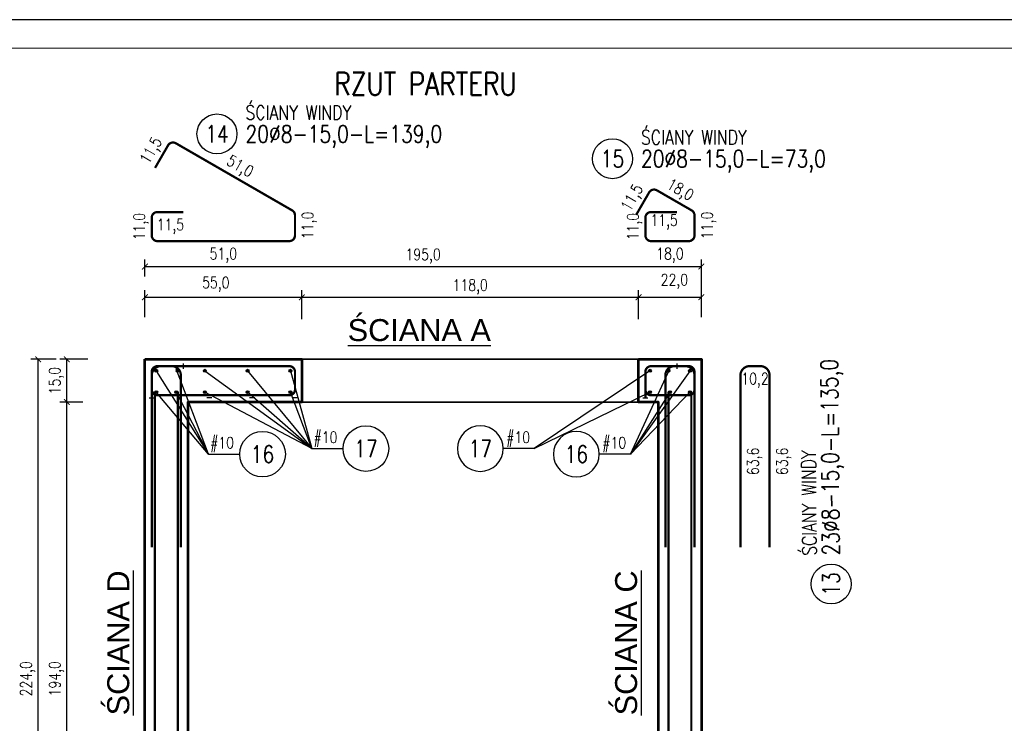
# Model space of a CAD drawing. Header units: millimetres. Extents: x 49320 to 60117, y -4209 to 20568.
# Tile 165 of 252: x 55992 to 56337, y 953 to 1199. Entities that reach past the tile are written whole.
import ezdxf
from ezdxf.enums import TextEntityAlignment as Align

# ---------------------------------------------------------------- set-up
doc = ezdxf.new("R2010")
doc.units = ezdxf.units.MM
for name, pattern in [('_DASH', [10, 8, -2]), ('ACAD_ISO02W100', [15, 12, -3]), ('CONTINOUS', [0])]:
    doc.linetypes.add(name, pattern=pattern)
doc.layers.add('_AA ściany proj.', color=7, linetype='CONTINOUS', lineweight=53, true_color=0x0037db)
doc.layers.add('_mt_naproża i podciągi', color=7, linetype='ACAD_ISO02W100', lineweight=35, true_color=0xdf3081)
for name, color, linetype in [('_mt_wymiary konstr', 3, 'Continuous'), ('e-cad_cienkie', 1, 'Continuous'), ('e-cad_opisy', 7, 'Continuous'), ('e-cad_prety_przekroj', 4, 'Continuous'), ('e-cad_prety_widok', 3, 'Continuous'), ('e-cad_strzemiona', 3, 'Continuous'), ('e-cad_wymiary', 1, 'Continuous'), ('RAMKA', 3, 'Continuous')]:
    doc.layers.add(name, color=color, linetype=linetype)
doc.layers.add('e-cad_rzutnie', color=61, linetype='Continuous', plot=False)
doc.layers.add('M_Ramki do druku', color=7, linetype='Continuous', lineweight=25)
doc.layers.add('M_Ramki rysunków', color=2, linetype='Continuous', lineweight=25)
doc.styles.add('ARIAL_CE', font='txt', dxfattribs={"height": 12})
doc.styles.add('e-cad_1', font='simplex.shx', dxfattribs={"width": 0.8})
doc.styles.add('MCAD_TS', font='GENISO.SHX', dxfattribs={"width": 0.8})
doc.dimstyles.new('e-cad_1_20_[cm]', dxfattribs={"dimtxt": 0.18, "dimasz": 0.18, "dimexe": 0.18, "dimexo": 0.0625, "dimgap": 0.09, "dimtad": 0, "dimtih": 1, "dimtoh": 1, "dimdec": 4, "dimzin": 0, "dimdsep": 46, "dimtxsty": 'Standard', "dimcen": 0.09, "dimadec": 0, "dimazin": 0, "dimtfac": 1, "dimtdec": 4, "dimtofl": 0, "dimtmove": 0, "dimatfit": 3, "dimfxl": 1, "dimtolj": 1, "dimtzin": 0, "dimarcsym": 0})
doc.dimstyles.new('e-cad_1_20_[mm]', dxfattribs={"dimtxt": 0.18, "dimasz": 0.18, "dimexe": 0.18, "dimexo": 0.0625, "dimgap": 0.09, "dimtad": 0, "dimtih": 1, "dimtoh": 1, "dimdec": 4, "dimzin": 0, "dimdsep": 46, "dimtxsty": 'Standard', "dimcen": 0.09, "dimadec": 0, "dimazin": 0, "dimtfac": 1, "dimtdec": 4, "dimtofl": 0, "dimtmove": 0, "dimatfit": 3, "dimfxl": 1, "dimtolj": 1, "dimtzin": 0, "dimarcsym": 0})

# ---------------------------------------------------------------- blocks, each defined once
blk = doc.blocks.new('_ArchTick')
at = {"color": 0, "linetype": 'ByBlock', "const_width": 0.15}
blk.add_lwpolyline([(-0.5, -0.5), (0.5, 0.5)], dxfattribs=at)
blk = doc.blocks.new('*D1425')
at = {"layer": '_mt_wymiary konstr', "lineweight": -2, "ltscale": 0.08}
for p, q in [((56035.38, 1094.98), (56035.38, 1104.49)), ((56090.38, 1094.32), (56090.38, 1104.49)), ((56035.38, 1101.99), (56090.38, 1101.99))]:
    blk.add_line(p, q, dxfattribs=at)
at = {"layer": 'Defpoints', "color": 0}
for p in [(56090.38, 1101.99), (56035.38, 1093.73), (56090.38, 1093.07)]:
    blk.add_point(p, dxfattribs=at)
at = {"layer": '_mt_wymiary konstr', "linetype": 'ByBlock', "lineweight": -2, "xscale": 2, "yscale": 2, "zscale": 2, "rotation": 180}
blk.add_blockref('_ArchTick', (56035.38, 1101.99), dxfattribs=at)
at = {"layer": '_mt_wymiary konstr', "linetype": 'ByBlock', "lineweight": -2, "xscale": 2, "yscale": 2, "zscale": 2}
blk.add_blockref('_ArchTick', (56090.38, 1101.99), dxfattribs=at)
at = {"layer": '_mt_wymiary konstr', "color": 7, "insert": (56060.25, 1106.53), "char_height": 4, "attachment_point": 5, "style": 'e-cad_1'}
blk.add_mtext('55,0', dxfattribs=at)
blk = doc.blocks.new('*D1426')
at = {"layer": '_mt_wymiary konstr', "lineweight": -2, "ltscale": 0.08}
for p, q in [((56090.38, 1094.32), (56090.38, 1104.49)), ((56208.38, 1094.32), (56208.38, 1104.49)), ((56090.38, 1101.99), (56208.38, 1101.99))]:
    blk.add_line(p, q, dxfattribs=at)
at = {"layer": 'Defpoints', "color": 0}
for p in [(56208.38, 1101.99), (56090.38, 1093.07), (56208.38, 1093.07)]:
    blk.add_point(p, dxfattribs=at)
at = {"layer": '_mt_wymiary konstr', "linetype": 'ByBlock', "lineweight": -2, "xscale": 2, "yscale": 2, "zscale": 2, "rotation": 180}
blk.add_blockref('_ArchTick', (56090.38, 1101.99), dxfattribs=at)
at = {"layer": '_mt_wymiary konstr', "linetype": 'ByBlock', "lineweight": -2, "xscale": 2, "yscale": 2, "zscale": 2}
blk.add_blockref('_ArchTick', (56208.38, 1101.99), dxfattribs=at)
at = {"layer": '_mt_wymiary konstr', "color": 7, "insert": (56149.38, 1105.62), "char_height": 4, "attachment_point": 5, "style": 'e-cad_1'}
blk.add_mtext('118,0', dxfattribs=at)
blk = doc.blocks.new('*D1427')
at = {"layer": '_mt_wymiary konstr', "lineweight": -2, "ltscale": 0.08}
for p, q in [((56208.38, 1094.32), (56208.38, 1104.49)), ((56230.38, 1095.04), (56230.38, 1104.49)), ((56208.38, 1101.99), (56230.38, 1101.99))]:
    blk.add_line(p, q, dxfattribs=at)
at = {"layer": 'Defpoints', "color": 0}
for p in [(56230.38, 1101.99), (56208.38, 1093.07), (56230.38, 1093.79)]:
    blk.add_point(p, dxfattribs=at)
at = {"layer": '_mt_wymiary konstr', "linetype": 'ByBlock', "lineweight": -2, "xscale": 2, "yscale": 2, "zscale": 2, "rotation": 180}
blk.add_blockref('_ArchTick', (56208.38, 1101.99), dxfattribs=at)
at = {"layer": '_mt_wymiary konstr', "linetype": 'ByBlock', "lineweight": -2, "xscale": 2, "yscale": 2, "zscale": 2}
blk.add_blockref('_ArchTick', (56230.38, 1101.99), dxfattribs=at)
at = {"layer": '_mt_wymiary konstr', "color": 7, "insert": (56220.94, 1107.5), "char_height": 4, "attachment_point": 5, "style": 'e-cad_1'}
blk.add_mtext('22,0', dxfattribs=at)
blk = doc.blocks.new('*D1429')
at = {"layer": '_mt_wymiary konstr', "lineweight": -2, "ltscale": 0.08}
for p, q in [((56013.62, 1065.23), (56005.53, 1065.23)), ((56008.03, 871.23), (56008.03, 1065.23)), ((56015.9, 871.23), (56005.53, 871.23))]:
    blk.add_line(p, q, dxfattribs=at)
at = {"layer": 'Defpoints', "color": 0}
for p in [(56008.03, 1065.23), (56014.87, 1065.23), (56017.15, 871.23)]:
    blk.add_point(p, dxfattribs=at)
at = {"layer": '_mt_wymiary konstr', "linetype": 'ByBlock', "lineweight": -2, "xscale": 2, "yscale": 2, "zscale": 2}
for p, rotation in [((56008.03, 1065.23), 90), ((56008.03, 871.23), 270)]:
    blk.add_blockref('_ArchTick', p, dxfattribs=dict(at, rotation=rotation))
at = {"layer": '_mt_wymiary konstr', "color": 7, "insert": (56004.4, 968.23), "char_height": 4, "attachment_point": 5, "rotation": 90, "style": 'e-cad_1'}
blk.add_mtext('194,0', dxfattribs=at)
blk = doc.blocks.new('*D1430')
at = {"layer": '_mt_wymiary konstr', "lineweight": -2, "ltscale": 0.08}
for p, q in [((56004.28, 1080.23), (55995.46, 1080.23)), ((55997.96, 856.23), (55997.96, 1080.23)), ((56004.82, 856.23), (55995.46, 856.23))]:
    blk.add_line(p, q, dxfattribs=at)
at = {"layer": 'Defpoints', "color": 0}
for p in [(55997.96, 1080.23), (56005.53, 1080.23), (56006.07, 856.23)]:
    blk.add_point(p, dxfattribs=at)
at = {"layer": '_mt_wymiary konstr', "linetype": 'ByBlock', "lineweight": -2, "xscale": 2, "yscale": 2, "zscale": 2}
for p, rotation in [((55997.96, 1080.23), 90), ((55997.96, 856.23), 270)]:
    blk.add_blockref('_ArchTick', p, dxfattribs=dict(at, rotation=rotation))
at = {"layer": '_mt_wymiary konstr', "color": 7, "insert": (55994.33, 968.23), "char_height": 4, "attachment_point": 5, "rotation": 90, "style": 'e-cad_1'}
blk.add_mtext('224,0', dxfattribs=at)
blk = doc.blocks.new('*D1431')
at = {"layer": '_mt_wymiary konstr', "lineweight": -2, "ltscale": 0.08}
for p, q in [((56035.38, 1109.29), (56035.38, 1115.23)), ((56230.38, 1095.04), (56230.38, 1115.23)), ((56035.38, 1112.73), (56230.38, 1112.73))]:
    blk.add_line(p, q, dxfattribs=at)
at = {"layer": 'Defpoints', "color": 0}
for p in [(56230.38, 1112.73), (56035.38, 1108.04), (56230.38, 1093.79)]:
    blk.add_point(p, dxfattribs=at)
at = {"layer": '_mt_wymiary konstr', "linetype": 'ByBlock', "lineweight": -2, "xscale": 2, "yscale": 2, "zscale": 2, "rotation": 180}
blk.add_blockref('_ArchTick', (56035.38, 1112.73), dxfattribs=at)
at = {"layer": '_mt_wymiary konstr', "linetype": 'ByBlock', "lineweight": -2, "xscale": 2, "yscale": 2, "zscale": 2}
blk.add_blockref('_ArchTick', (56230.38, 1112.73), dxfattribs=at)
at = {"layer": '_mt_wymiary konstr', "color": 7, "insert": (56132.88, 1116.37), "char_height": 4, "attachment_point": 5, "style": 'e-cad_1'}
blk.add_mtext('195,0', dxfattribs=at)
blk = doc.blocks.new('*D1432')
at = {"layer": '_mt_wymiary konstr', "lineweight": -2, "ltscale": 0.08}
for p, q in [((56015.37, 1080.23), (56005.53, 1080.23)), ((56008.03, 1065.23), (56008.03, 1080.23)), ((56013.62, 1065.23), (56005.53, 1065.23))]:
    blk.add_line(p, q, dxfattribs=at)
at = {"layer": 'Defpoints', "color": 0}
for p in [(56008.03, 1080.23), (56016.62, 1080.23), (56014.87, 1065.23)]:
    blk.add_point(p, dxfattribs=at)
at = {"layer": '_mt_wymiary konstr', "linetype": 'ByBlock', "lineweight": -2, "xscale": 2, "yscale": 2, "zscale": 2}
for p, rotation in [((56008.03, 1080.23), 90), ((56008.03, 1065.23), 270)]:
    blk.add_blockref('_ArchTick', p, dxfattribs=dict(at, rotation=rotation))
at = {"layer": '_mt_wymiary konstr', "color": 7, "insert": (56004.4, 1072.73), "char_height": 4, "attachment_point": 5, "rotation": 90, "style": 'e-cad_1'}
blk.add_mtext('15,0', dxfattribs=at)
blk = doc.blocks.new('*U398')
at = {"layer": 'M_Ramki rysunków', "color": 0, "linetype": 'ByBlock', "lineweight": -2}
blk.add_lwpolyline([(20, 5), (20, 292), (670, 292), (670, 5)], close=True, dxfattribs=at)
at = {"layer": 'M_Ramki do druku', "style": 'MCAD_TS', "width": 0.8}
for tag, p in [('KOMENTARZ', (11.54, 30.57)), ('RYSUNEK', (15.28, 30.57)), ('DATA', (19.02, 30.57))]:
    blk.add_attdef(tag, p, '', height=2, rotation=90, dxfattribs=at)
blk = doc.blocks.new('e-cad_ZelbetOpis_7')
blk.add_circle((5, 5), 3.5)
at = {"layer": 'e-cad_opisy', "style": 'e-cad_1', "width": 0.8, "flags": 1}
for tag, p in [('SREDNICA', (25, 8)), ('SZT', (25, 7)), ('DLUGOSC', (25, 7.5)), ('KOD', (30, 8)), ('HAK_1', (30, 7.5)), ('HAK_2', (30, 7)), ('GATUNEK_STALI', (25, 6.5)), ('OPIS_2', (25, 5.5)), ('KLASA_STALI', (25, 6)), ('A', (30, 6.5)), ('C', (30, 5.5)), ('B', (30, 6)), ('D', (30, 5)), ('E', (30, 4.5)), ('F', (30, 4)), ('R', (30, 3.5)), ('HAK_1_DLUGOSC', (30, 3)), ('HAK_2_DLUGOSC', (30, 2.5)), ('KIERUNEK', (30, 2))]:
    blk.add_attdef(tag, p, '', height=0.3, dxfattribs=at)
at = {"layer": 'e-cad_opisy', "style": 'e-cad_1', "width": 0.8}
blk.add_attdef('NR', text='', height=3, dxfattribs=at).set_placement((5, 3.5), align=Align.CENTER)
for tag, p in [('OPIS_1', (10, 3.5)), ('UWAGI', (10, -6))]:
    blk.add_attdef(tag, p, '', height=3, dxfattribs=at)
at = {"layer": 'e-cad_rzutnie', "style": 'e-cad_1', "width": 0.8}
blk.add_attdef('POZYCJA', (10, 7.5), '', height=2.5, dxfattribs=at)
blk = doc.blocks.new('e-cad_ZelbetOpisNiezliczalny_1P')
at = {"layer": 'e-cad_cienkie'}
blk.add_circle((4, 0), 4, dxfattribs=at)
at = {"layer": 'e-cad_opisy', "ltscale": 0.04, "style": 'e-cad_1', "width": 0.8}
for tag, p in [('OPIS', (-1, 1)), ('UWAGI', (-1, -3))]:
    blk.add_attdef(tag, text='', height=2, dxfattribs=at).set_placement(p, align=Align.RIGHT)
blk.add_attdef('NR', text='', height=3, dxfattribs=at).set_placement((4, 0), align=Align.MIDDLE_CENTER)

msp = doc.modelspace()

# ---------------------------------------------------------------- hatches: boundary and pattern name
at = {"layer": 'e-cad_prety_przekroj', "ltscale": 80}
h = msp.add_hatch(color=256, dxfattribs=at)
edge = h.paths.add_edge_path()
edge.add_arc((56039.38, 1076.24), 0.5, -270, 90, ccw=False)
h = msp.add_hatch(color=256, dxfattribs=at)
edge = h.paths.add_edge_path()
edge.add_arc((56039.38, 1076.23), 0.5, -270, 90, ccw=False)
h = msp.add_hatch(color=256, dxfattribs=at)
edge = h.paths.add_edge_path()
edge.add_arc((56039.38, 1076.23), 0.5, -270, 90, ccw=False)
h = msp.add_hatch(color=256, dxfattribs=at)
edge = h.paths.add_edge_path()
edge.add_arc((56046.9, 1076.23), 0.5, 180, 540)
h = msp.add_hatch(color=256, dxfattribs=at)
edge = h.paths.add_edge_path()
edge.add_arc((56046.89, 1076.23), 0.5, 180, 540)
h = msp.add_hatch(color=256, dxfattribs=at)
edge = h.paths.add_edge_path()
edge.add_arc((56046.9, 1076.23), 0.5, 180, 540)
h = msp.add_hatch(color=256, dxfattribs=at)
edge = h.paths.add_edge_path()
edge.add_arc((56056.38, 1076.24), 0.5, 90, 450)
h = msp.add_hatch(color=256, dxfattribs=at)
edge = h.paths.add_edge_path()
edge.add_arc((56056.38, 1076.23), 0.5, 90, 450)
h = msp.add_hatch(color=256, dxfattribs=at)
edge = h.paths.add_edge_path()
edge.add_arc((56056.38, 1076.23), 0.5, 90, 450)
h = msp.add_hatch(color=256, dxfattribs=at)
edge = h.paths.add_edge_path()
edge.add_arc((56071.38, 1076.24), 0.5, 90, 450)
h = msp.add_hatch(color=256, dxfattribs=at)
edge = h.paths.add_edge_path()
edge.add_arc((56071.38, 1076.23), 0.5, 90, 450)
h = msp.add_hatch(color=256, dxfattribs=at)
edge = h.paths.add_edge_path()
edge.add_arc((56071.38, 1076.23), 0.5, 90, 450)
h = msp.add_hatch(color=256, dxfattribs=at)
edge = h.paths.add_edge_path()
edge.add_arc((56086.38, 1076.24), 0.5, 90, 450)
h = msp.add_hatch(color=256, dxfattribs=at)
edge = h.paths.add_edge_path()
edge.add_arc((56086.38, 1076.23), 0.5, 90, 450)
h = msp.add_hatch(color=256, dxfattribs=at)
edge = h.paths.add_edge_path()
edge.add_arc((56086.38, 1076.23), 0.5, 90, 450)
h = msp.add_hatch(color=256, dxfattribs=at)
edge = h.paths.add_edge_path()
edge.add_arc((56212.38, 1076.24), 0.5, -270, 90, ccw=False)
h = msp.add_hatch(color=256, dxfattribs=at)
edge = h.paths.add_edge_path()
edge.add_arc((56212.38, 1076.23), 0.5, -270, 90, ccw=False)
h = msp.add_hatch(color=256, dxfattribs=at)
edge = h.paths.add_edge_path()
edge.add_arc((56212.38, 1076.23), 0.5, -270, 90, ccw=False)
h = msp.add_hatch(color=256, dxfattribs=at)
edge = h.paths.add_edge_path()
edge.add_arc((56218.86, 1076.23), 0.5, 0, 360, ccw=False)
h = msp.add_hatch(color=256, dxfattribs=at)
edge = h.paths.add_edge_path()
edge.add_arc((56218.86, 1076.23), 0.5, 0, 360, ccw=False)
h = msp.add_hatch(color=256, dxfattribs=at)
edge = h.paths.add_edge_path()
edge.add_arc((56218.87, 1076.23), 0.5, 0, 360, ccw=False)
h = msp.add_hatch(color=256, dxfattribs=at)
edge = h.paths.add_edge_path()
edge.add_arc((56226.38, 1076.24), 0.5, 90, 450)
h = msp.add_hatch(color=256, dxfattribs=at)
edge = h.paths.add_edge_path()
edge.add_arc((56226.38, 1076.23), 0.5, 90, 450)
h = msp.add_hatch(color=256, dxfattribs=at)
edge = h.paths.add_edge_path()
edge.add_arc((56226.38, 1076.23), 0.5, 90, 450)
h = msp.add_hatch(color=256, dxfattribs=at)
edge = h.paths.add_edge_path()
edge.add_arc((56039.38, 1068.72), 0.5, -270, 90, ccw=False)
h = msp.add_hatch(color=256, dxfattribs=at)
edge = h.paths.add_edge_path()
edge.add_arc((56039.38, 1068.71), 0.5, -270, 90, ccw=False)
h = msp.add_hatch(color=256, dxfattribs=at)
edge = h.paths.add_edge_path()
edge.add_arc((56039.38, 1068.71), 0.5, -270, 90, ccw=False)
h = msp.add_hatch(color=256, dxfattribs=at)
edge = h.paths.add_edge_path()
edge.add_arc((56046.38, 1068.72), 0.5, 90, 450)
h = msp.add_hatch(color=256, dxfattribs=at)
edge = h.paths.add_edge_path()
edge.add_arc((56046.38, 1068.71), 0.5, 90, 450)
h = msp.add_hatch(color=256, dxfattribs=at)
edge = h.paths.add_edge_path()
edge.add_arc((56046.38, 1068.71), 0.5, 90, 450)
h = msp.add_hatch(color=256, dxfattribs=at)
edge = h.paths.add_edge_path()
edge.add_arc((56056.38, 1068.72), 0.5, 90, 450)
h = msp.add_hatch(color=256, dxfattribs=at)
edge = h.paths.add_edge_path()
edge.add_arc((56056.38, 1068.71), 0.5, 90, 450)
h = msp.add_hatch(color=256, dxfattribs=at)
edge = h.paths.add_edge_path()
edge.add_arc((56056.38, 1068.71), 0.5, 90, 450)
h = msp.add_hatch(color=256, dxfattribs=at)
edge = h.paths.add_edge_path()
edge.add_arc((56071.38, 1068.72), 0.5, 90, 450)
h = msp.add_hatch(color=256, dxfattribs=at)
edge = h.paths.add_edge_path()
edge.add_arc((56071.38, 1068.71), 0.5, 90, 450)
h = msp.add_hatch(color=256, dxfattribs=at)
edge = h.paths.add_edge_path()
edge.add_arc((56071.38, 1068.71), 0.5, 90, 450)
h = msp.add_hatch(color=256, dxfattribs=at)
edge = h.paths.add_edge_path()
edge.add_arc((56086.38, 1068.72), 0.5, 90, 450)
h = msp.add_hatch(color=256, dxfattribs=at)
edge = h.paths.add_edge_path()
edge.add_arc((56086.38, 1068.71), 0.5, 90, 450)
h = msp.add_hatch(color=256, dxfattribs=at)
edge = h.paths.add_edge_path()
edge.add_arc((56086.38, 1068.71), 0.5, 90, 450)
h = msp.add_hatch(color=256, dxfattribs=at)
edge = h.paths.add_edge_path()
edge.add_arc((56212.38, 1068.72), 0.5, -270, 90, ccw=False)
h = msp.add_hatch(color=256, dxfattribs=at)
edge = h.paths.add_edge_path()
edge.add_arc((56212.38, 1068.71), 0.5, -270, 90, ccw=False)
h = msp.add_hatch(color=256, dxfattribs=at)
edge = h.paths.add_edge_path()
edge.add_arc((56212.38, 1068.71), 0.5, -270, 90, ccw=False)
h = msp.add_hatch(color=256, dxfattribs=at)
edge = h.paths.add_edge_path()
edge.add_arc((56219.38, 1068.72), 0.5, -270, 90, ccw=False)
h = msp.add_hatch(color=256, dxfattribs=at)
edge = h.paths.add_edge_path()
edge.add_arc((56219.38, 1068.71), 0.5, -270, 90, ccw=False)
h = msp.add_hatch(color=256, dxfattribs=at)
edge = h.paths.add_edge_path()
edge.add_arc((56219.38, 1068.71), 0.5, -270, 90, ccw=False)
h = msp.add_hatch(color=256, dxfattribs=at)
edge = h.paths.add_edge_path()
edge.add_arc((56226.38, 1068.72), 0.5, 90, 450)
h = msp.add_hatch(color=256, dxfattribs=at)
edge = h.paths.add_edge_path()
edge.add_arc((56226.38, 1068.71), 0.5, 90, 450)
h = msp.add_hatch(color=256, dxfattribs=at)
edge = h.paths.add_edge_path()
edge.add_arc((56226.38, 1068.71), 0.5, 90, 450)

# ---------------------------------------------------------------- linework, layer by layer
at = {"layer": '_AA ściany proj.', "ltscale": 3}
for points in [[(56035.38, 1080.23), (56090.38, 1080.23), (56090.38, 1065.23), (56050.38, 1065.23), (56050.38, 871.23), (56090.38, 871.23), (56090.38, 856.23), (56035.38, 856.23), (56035.38, 856.23), (56035.38, 856.23), (56035.38, 856.23), (56035.38, 1080.23), (56035.38, 1080.23), (56035.38, 1080.23)], [(56208.38, 1080.23), (56230.38, 1080.23), (56230.38, 1080.23), (56230.38, 1080.23), (56230.38, 856.23), (56230.38, 856.23), (56230.38, 856.23), (56208.38, 856.23), (56208.38, 871.23), (56215.38, 871.23), (56215.38, 1065.23), (56208.38, 1065.23), (56208.38, 1080.23)]]:
    msp.add_lwpolyline(points, dxfattribs=at)
at = {"layer": '_mt_naproża i podciągi', "ltscale": 100}
msp.add_lwpolyline([(56090.38, 1080.23), (56208.38, 1080.23), (56208.38, 1065.23), (56090.38, 1065.23)], close=True, dxfattribs=at)
at = {"layer": 'e-cad_cienkie', "ltscale": 0.307692}
for p, q in [((56057.68, 1046.97, 0), (56046.38, 1076.85)), ((56205.5, 1046.97, 0), (56219.38, 1076.85)), ((56093.92, 1048.91, 0), (56086.38, 1068.72, 0))]:
    msp.add_line(p, q, dxfattribs=at)
at = {"layer": 'e-cad_cienkie', "ltscale": 2}
for p, q in [((56048.88, 1076.93), (56048.88, 1078.73)), ((56221.88, 1076.93), (56221.88, 1078.73)), ((56036.88, 1066.73), (56038.68, 1066.73)), ((56058.88, 1066.73), (56057.08, 1066.73)), ((56073.88, 1066.73), (56072.08, 1066.73)), ((56088.88, 1066.73), (56087.08, 1066.73)), ((56209.88, 1066.73), (56211.68, 1066.73))]:
    msp.add_line(p, q, dxfattribs=at)
at = {"layer": 'e-cad_cienkie', "ltscale": 0.307692, "elevation": 0}
for points in [[(56056.38, 1076.24), (56093.92, 1048.91)], [(56071.38, 1076.23), (56093.92, 1048.91)], [(56212.38, 1076.23), (56171.83, 1048.91)], [(56057.68, 1046.97), (56039.38, 1068.71)], [(56046.38, 1068.71), (56057.68, 1046.97)], [(56093.92, 1048.91), (56056.38, 1068.72)], [(56093.92, 1048.91), (56071.38, 1068.71)], [(56171.83, 1048.91), (56212.38, 1068.71)], [(56205.5, 1046.97), (56226.38, 1068.71)], [(56219.38, 1068.71), (56205.5, 1046.97)], [(56057.68, 1046.97), (56068.6, 1046.97)], [(56093.92, 1048.91), (56104.84, 1048.91)], [(56171.83, 1048.91), (56160.92, 1048.91)], [(56205.5, 1046.97), (56194.58, 1046.97)]]:
    msp.add_lwpolyline(points, dxfattribs=at)
at = {"layer": 'e-cad_prety_przekroj', "ltscale": 80}
for centre in [(56039.38, 1076.24, 0), (56039.38, 1076.23, 0), (56039.38, 1076.23, 0), (56046.89, 1076.23, 0), (56046.9, 1076.23, 0), (56046.9, 1076.23, 0), (56056.38, 1076.24, 0), (56056.38, 1076.23, 0), (56056.38, 1076.23, 0), (56071.38, 1076.24, 0), (56071.38, 1076.23, 0), (56071.38, 1076.23, 0), (56086.38, 1076.24, 0), (56086.38, 1076.23, 0), (56086.38, 1076.23, 0), (56212.38, 1076.24, 0), (56212.38, 1076.23, 0), (56212.38, 1076.23, 0), (56218.86, 1076.23, 0), (56218.86, 1076.23, 0), (56218.87, 1076.23, 0), (56226.38, 1076.24, 0), (56226.38, 1076.23, 0), (56226.38, 1076.23, 0), (56039.38, 1068.72, 0), (56039.38, 1068.71, 0), (56039.38, 1068.71, 0), (56046.38, 1068.72, 0), (56046.38, 1068.71, 0), (56046.38, 1068.71, 0), (56056.38, 1068.72, 0), (56056.38, 1068.71, 0), (56056.38, 1068.71, 0), (56071.38, 1068.72, 0), (56071.38, 1068.71, 0), (56071.38, 1068.71, 0), (56086.38, 1068.72, 0), (56086.38, 1068.71, 0), (56086.38, 1068.71, 0), (56212.38, 1068.72, 0), (56212.38, 1068.71, 0), (56212.38, 1068.71, 0), (56219.38, 1068.72, 0), (56219.38, 1068.71, 0), (56219.38, 1068.71, 0), (56226.38, 1068.72, 0), (56226.38, 1068.71, 0), (56226.38, 1068.71, 0)]:
    msp.add_circle(centre, 0.5, dxfattribs=at)
at = {"layer": 'e-cad_prety_widok', "ltscale": 80, "elevation": 0}
for points in [[(56037.78, 1014.27, 0.8, 0.8, 0), (56037.78, 1074.63, 0.8, 0.8, -0.414214), (56040.98, 1077.83, 0.8, 0.8, 0), (56044.78, 1077.83, 0.8, 0.8, -0.414214), (56047.98, 1074.63, 0.8, 0.8, 0), (56047.98, 1014.27, 0, 0, 0)], [(56227.98, 1014.27, 0.8, 0.8, 0), (56227.98, 1074.63, 0.8, 0.8, 0.414214), (56224.78, 1077.83, 0.8, 0.8, 0), (56220.98, 1077.83, 0.8, 0.8, 0.414214), (56217.78, 1074.63, 0.8, 0.8, 0), (56217.78, 1014.27, 0, 0, 0)], [(56244.09, 1014.27, 0.8, 0.8, 0), (56244.09, 1074.63, 0.8, 0.8, -0.414214), (56247.29, 1077.83, 0.8, 0.8, 0), (56251.09, 1077.83, 0.8, 0.8, -0.414214), (56254.29, 1074.63, 0.8, 0.8, 0), (56254.29, 1014.27, 0, 0, 0)]]:
    msp.add_lwpolyline(points, format="xyseb", dxfattribs=at)
at = {"layer": 'e-cad_prety_widok', "color": 1, "linetype": '_DASH', "ltscale": 0.3}
for points in [[(56038.88, 1068.89, 0.8, 0.8, 0), (56038.88, 857.89, 0, 0, 0)], [(56046.88, 1068.89, 0.8, 0.8, 0), (56046.88, 857.89, 0, 0, 0)], [(56218.88, 1068.89, 0.8, 0.8, 0), (56218.88, 857.89, 0, 0, 0)], [(56226.88, 1068.89, 0.8, 0.8, 0), (56226.88, 857.89, 0, 0, 0)]]:
    msp.add_lwpolyline(points, format="xyseb", dxfattribs=at)
at = {"layer": 'e-cad_strzemiona', "ltscale": 0.8}
for points in [[(56048.88, 1131.86, 0.8, 0.8, 0), (56039.78, 1131.86, 0.8, 0.8, 0.414214), (56037.78, 1129.86, 0.8, 0.8, 0), (56037.78, 1123.66, 0.8, 0.8, 0.414214), (56039.78, 1121.66, 0.8, 0.8, 0), (56085.98, 1121.66, 0.8, 0.8, 0.414214), (56087.98, 1123.66, 0.8, 0.8, 0), (56087.98, 1130.71, 0.8, 0.8, 0.267949), (56086.98, 1132.44, 0.8, 0.8, 0), (56046.24, 1155.96, 0.8, 0.8, 0.414214), (56043.5, 1155.23, 0.8, 0.8, 0), (56038.95, 1147.35, 0, 0, 0)], [(56221.88, 1131.86, 0.8, 0.8, 0), (56212.78, 1131.86, 0.8, 0.8, 0.414214), (56210.78, 1129.86, 0.8, 0.8, 0), (56210.78, 1123.66, 0.8, 0.8, 0.414214), (56212.78, 1121.66, 0.8, 0.8, 0), (56225.98, 1121.66, 0.8, 0.8, 0.414214), (56227.98, 1123.66, 0.8, 0.8, 0), (56227.98, 1130.71, 0.8, 0.8, 0.267949), (56226.98, 1132.44, 0.8, 0.8, 0), (56214.82, 1139.46, 0.8, 0.8, 0.414214), (56212.08, 1138.73, 0.8, 0.8, 0), (56207.53, 1130.85, 0, 0, 0)]]:
    msp.add_lwpolyline(points, format="xyseb", dxfattribs=at)
at = {"layer": 'e-cad_strzemiona', "ltscale": 2}
for points in [[(56048.88, 1077.83, 0.8, 0.8, 0), (56039.78, 1077.83, 0.8, 0.8, 0.414214), (56037.78, 1075.83, 0.8, 0.8, 0), (56037.78, 1069.63, 0.8, 0.8, 0.414214), (56039.78, 1067.63, 0.8, 0.8, 0), (56085.98, 1067.63, 0.8, 0.8, 0.414214), (56087.98, 1069.63, 0.8, 0.8, 0), (56087.98, 1075.83, 0.8, 0.8, 0.414214), (56085.98, 1077.83, 0.8, 0.8, 0), (56039.78, 1077.83, 0.8, 0.8, 0.414214), (56037.78, 1075.83, 0.8, 0.8, 0), (56037.78, 1066.73, 0, 0, 0)], [(56221.88, 1077.83, 0.8, 0.8, 0), (56212.78, 1077.83, 0.8, 0.8, 0.414214), (56210.78, 1075.83, 0.8, 0.8, 0), (56210.78, 1069.63, 0.8, 0.8, 0.414214), (56212.78, 1067.63, 0.8, 0.8, 0), (56225.98, 1067.63, 0.8, 0.8, 0.414214), (56227.98, 1069.63, 0.8, 0.8, 0), (56227.98, 1075.83, 0.8, 0.8, 0.414214), (56225.98, 1077.83, 0.8, 0.8, 0), (56212.78, 1077.83, 0.8, 0.8, 0.414214), (56210.78, 1075.83, 0.8, 0.8, 0), (56210.78, 1066.73, 0, 0, 0)]]:
    msp.add_lwpolyline(points, format="xyseb", dxfattribs=at)
at = {"layer": 'RAMKA', "linetype": 'Continuous'}
msp.add_lwpolyline([(55496.32, 605.29), (56846.32, 605.29), (56846.32, 1199.29), (55496.32, 1199.29)], close=True, dxfattribs=at)

# ---------------------------------------------------------------- block references
at = {"layer": 'e-cad_opisy', "ltscale": 0.8, "xscale": 2, "yscale": 2, "zscale": 2}
for p, values in [((56050.64, 1149.24), {'OPIS_1': '20%%c8-15,0-L=139,0', 'NR': '14', 'POZYCJA': 'ŚCIANY WINDY'}), ((56189.24, 1140.55), {'OPIS_1': '20%%c8-15,0-L=73,0', 'NR': '15', 'POZYCJA': 'ŚCIANY WINDY'})]:
    msp.add_blockref('e-cad_ZelbetOpis_7', p, dxfattribs=at).add_auto_attribs(values)
at = {"layer": 'e-cad_opisy', "ltscale": 0.8, "xscale": 2, "yscale": 2, "zscale": 2, "rotation": 90.46778969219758}
msp.add_blockref('e-cad_ZelbetOpis_7', (56285.95, 991.53), dxfattribs=at).add_auto_attribs({'OPIS_1': '23%%C8-15,0-L=135,0', 'NR': '13', 'POZYCJA': 'ŚCIANY WINDY'})
at = {"layer": 'e-cad_opisy', "ltscale": 0.307692, "xscale": 2, "yscale": 2, "zscale": 2}
for p, values in [((56104.84, 1048.91, 0), {'OPIS': '#10', 'NR': '17'}), ((56068.6, 1046.97, 0), {'OPIS': '#10', 'NR': '16'})]:
    msp.add_blockref('e-cad_ZelbetOpisNiezliczalny_1P', p, dxfattribs=at).add_auto_attribs(values)
at = {"layer": 'e-cad_opisy', "ltscale": 0.307692}
ref = msp.add_blockref('e-cad_ZelbetOpisNiezliczalny_1P', (56160.92, 1048.91, 0), dxfattribs=dict(at, xscale=-2, yscale=2, zscale=2))
ref.add_attrib('OPIS', '#10', dxfattribs={"ltscale": 0.04, "height": 4, "style": 'e-cad_1', "width": 0.8}).set_placement((56170.38, 1050.91, 0), align=Align.RIGHT)
ref.add_attrib('NR', '17', dxfattribs={"ltscale": 0.04, "height": 6, "style": 'e-cad_1', "width": 0.8}).set_placement((56152.92, 1048.91, 0), align=Align.MIDDLE_CENTER)
ref = msp.add_blockref('e-cad_ZelbetOpisNiezliczalny_1P', (56194.58, 1046.97, 0), dxfattribs=dict(at, xscale=-2, yscale=2, zscale=2))
ref.add_attrib('OPIS', '#10', dxfattribs={"ltscale": 0.04, "height": 4, "style": 'e-cad_1', "width": 0.8}).set_placement((56204.05, 1048.97, 0), align=Align.RIGHT)
ref.add_attrib('NR', '16', dxfattribs={"ltscale": 0.04, "height": 6, "style": 'e-cad_1', "width": 0.8}).set_placement((56186.58, 1046.97, 0), align=Align.MIDDLE_CENTER)
at = {"layer": 'e-cad_wymiary', "color": 0, "lineweight": 0, "ltscale": 2.844444, "xscale": 2, "yscale": 2, "zscale": 2}
msp.add_blockref('*U398', (55496.32, 605.29), dxfattribs=at)

# ---------------------------------------------------------------- texts
at = {"style": 'ARIAL_CE'}
msp.add_text('%%UŚCIANA A', height=7.7, dxfattribs=at).set_placement((56106.44, 1086.62))
for s, p in [('%%UŚCIANA D', (56029.89, 955.4, 0)), ('%%UŚCIANA C', (56207.86, 955.4, 0))]:
    msp.add_text(s, height=7.7, rotation=90, dxfattribs=at).set_placement(p)
at = {"layer": 'e-cad_opisy', "ltscale": 0.8, "style": 'e-cad_1', "width": 0.8}
msp.add_text('RZUT PARTERU', height=8, dxfattribs=at).set_placement((56101.78, 1172.79))
for s, rotation, p in [('11,5', 60, (56037.42, 1153.49)), ('51,0', 330, (56068.81, 1148.01)), ('18,0', 330, (56223.1, 1139.76)), ('11,5', 60, (56206, 1136.99)), ('11,0', 90, (56033.38, 1126.76)), ('11,0', 90, (56092.38, 1127.19)), ('11,0', 90, (56206.38, 1126.76)), ('11,0', 90, (56232.38, 1127.19)), ('63,6', 90, (56248.49, 1044.45)), ('63,6', 90, (56258.69, 1044.45))]:
    msp.add_text(s, height=4, rotation=rotation, dxfattribs=at).set_placement(p, align=Align.MIDDLE_CENTER)
for s, p in [('11,5', (56044.33, 1127.46)), ('11,5', (56217.33, 1129.01)), ('51,0', (56062.88, 1117.26)), ('18,0', (56219.38, 1117.26)), ('10,2', (56249.19, 1073.43))]:
    msp.add_text(s, height=4, dxfattribs=at).set_placement(p, align=Align.MIDDLE_CENTER)

# ---------------------------------------------------------------- dimensions: what is measured, and where the dimension line sits
at = {"layer": '_mt_wymiary konstr', "ltscale": 0.08}
for base, p1, p2, picture, middle in [((56230.38, 1112.73), (56035.38, 1108.04), (56230.38, 1093.79), '*D1431', (56132.88, 1116.37)), ((56208.38, 1101.99), (56090.38, 1093.07), (56208.38, 1093.07), '*D1426', (56149.38, 1105.62))]:
    dim = msp.add_linear_dim(base=base, p1=p1, p2=p2, dimstyle='e-cad_1_20_[cm]', override={"dimscale": 2, "dimtxt": 2, "dimasz": 1, "dimexe": 1.25, "dimexo": 0.625, "dimgap": 0.625, "dimtad": 1, "dimtih": 0, "dimtoh": 0, "dimdec": 1, "dimrnd": 0.1, "dimzin": 1, "dimdsep": 44, "dimtxsty": 'e-cad_1', "dimblk": 'ArchTick', "dimcen": 2.5, "dimclrd": 256, "dimclre": 256, "dimclrt": 7, "dimtdec": 2, "dimtofl": 1, "dimtmove": 1, "dimtolj": 0, "dimtzin": 8}, dxfattribs=at)
    dim.commit()
    dim.dimension.update_dxf_attribs({"geometry": picture, "text_midpoint": middle})
for base, p1, p2, picture, middle in [((56090.38, 1101.99), (56035.38, 1093.73), (56090.38, 1093.07), '*D1425', (56060.25, 1106.53)), ((56230.38, 1101.99), (56208.38, 1093.07), (56230.38, 1093.79), '*D1427', (56220.94, 1107.5))]:
    dim = msp.add_linear_dim(base=base, p1=p1, p2=p2, dimstyle='e-cad_1_20_[cm]', override={"dimscale": 2, "dimtxt": 2, "dimasz": 1, "dimexe": 1.25, "dimexo": 0.625, "dimgap": 0.625, "dimtad": 1, "dimtih": 0, "dimtoh": 0, "dimdec": 1, "dimrnd": 0.1, "dimzin": 1, "dimdsep": 44, "dimtxsty": 'e-cad_1', "dimblk": 'ArchTick', "dimcen": 2.5, "dimclrd": 256, "dimclre": 256, "dimclrt": 7, "dimtdec": 2, "dimtofl": 1, "dimtmove": 2, "dimtolj": 0, "dimtzin": 8}, dxfattribs=at)
    dim.commit()
    dim.dimension.update_dxf_attribs({"geometry": picture, "text_midpoint": middle, "dimtype": 160})
for base, p1, p2, picture, middle in [((55997.96, 1080.23), (56006.07, 856.23), (56005.53, 1080.23), '*D1430', (55994.33, 968.23)), ((56008.03, 1080.23), (56014.87, 1065.23), (56016.62, 1080.23), '*D1432', (56004.4, 1072.73)), ((56008.03, 1065.23), (56017.15, 871.23), (56014.87, 1065.23), '*D1429', (56004.4, 968.23))]:
    dim = msp.add_linear_dim(base=base, p1=p1, p2=p2, angle=90, dimstyle='e-cad_1_20_[cm]', override={"dimscale": 2, "dimtxt": 2, "dimasz": 1, "dimexe": 1.25, "dimexo": 0.625, "dimgap": 0.625, "dimtad": 1, "dimtih": 0, "dimtoh": 0, "dimdec": 1, "dimrnd": 0.1, "dimzin": 1, "dimdsep": 44, "dimtxsty": 'e-cad_1', "dimblk": 'ArchTick', "dimcen": 2.5, "dimclrd": 256, "dimclre": 256, "dimclrt": 7, "dimtdec": 2, "dimtofl": 1, "dimtmove": 1, "dimtolj": 0, "dimtzin": 8}, dxfattribs=at)
    dim.commit()
    dim.dimension.update_dxf_attribs({"geometry": picture, "text_midpoint": middle})

# ---------------------------------------------------------------- leaders
at = {"layer": 'e-cad_cienkie', "ltscale": 0.307692}
for points in [[(56038.88, 1076.84, 0), (56057.68, 1046.97, 0)], [(56226.88, 1076.84, 0), (56205.5, 1046.97, 0)], [(56086.38, 1076.24, 0), (56093.92, 1048.91, 0)]]:
    msp.add_leader(points, dimstyle='e-cad_1_20_[mm]', override={"dimscale": 400, "dimldrblk": 'None'}, dxfattribs=at)

doc.saveas('drawing.dxf')
